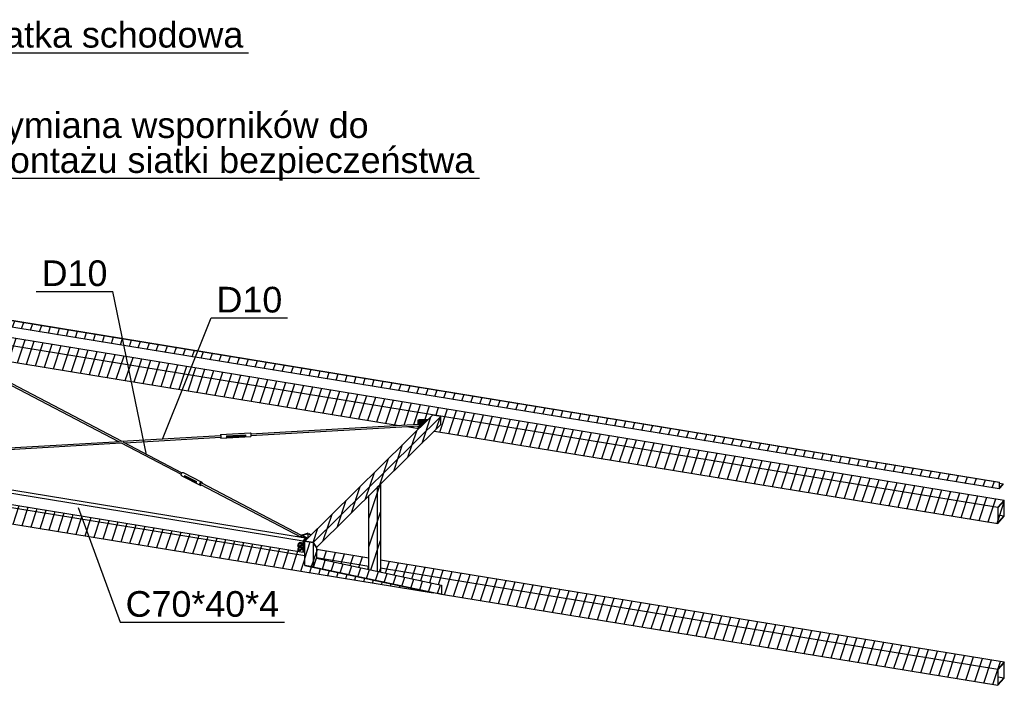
# Model space of a CAD drawing. Header units: millimetres. Extents: x 60 to 119230, y 44 to 9810.
# Tile 25 of 33: x 63048 to 68544, y 1811 to 5525. Entities that reach past the tile are written whole.
import ezdxf

# ---------------------------------------------------------------- set-up
doc = ezdxf.new("R2010")
doc.units = ezdxf.units.MM
doc.styles.add('Arial', font='ARIAL.TTF', dxfattribs={"height": 0.2})
pattern_1 = [(71.56505, (68785.03, -1205.953), (-59.53125, -19.84375), [])]
pattern_2 = [(71.565, (66152.465, 863.774), (-59.53125, -19.84375), [])]

# ---------------------------------------------------------------- blocks, each defined once
blk = doc.blocks.new('Part-10297 - 9115')
at = {"color": 7}
for p, q in [((63618.1, 3172.4), (64169.5, 3204.1)), ((63634.1, 3164), (64170.7, 3194.9)), ((64201.4, 3196.6), (64234.5, 3198.5)), ((64234.9, 3201.2), (64234.5, 3198.5)), ((64234.7, 3203.9), (64234.9, 3201.2)), ((62289.7, 3096), (63610.4, 3171.9)), ((62372.7, 3091.4), (63615, 3162.9)), ((62290.2, 3095.9), (62289.7, 3095.9)), ((62290.6, 3094.1), (62290.2, 3095.9))]:
    blk.add_line(p, q, dxfattribs=at)
blk = doc.blocks.new('Part-10293 - 9115')
at = {"color": 7}
for p, q in [((63948.9, 2987.2), (63950.1, 2992.2)), ((63949.9, 2982.9), (63948.9, 2987.2)), ((63952.8, 2980.3), (63949.9, 2982.9)), ((63950.1, 2992.2), (63953.1, 2996.3)), ((63952.8, 2980.3), (64055.4, 2926.6)), ((63953.1, 2996.3), (63957.1, 2998.7)), ((63957.1, 2998.7), (63961, 2998.5)), ((63961, 2998.5), (64063.6, 2944.8)), ((63968.1, 2982.2), (63967, 2977.8)), ((63967, 2977.8), (63967.9, 2973.9)), ((63967.9, 2973.9), (63972.9, 2975.4)), ((63967.9, 2973.9), (64034.3, 2939.1)), ((63968.1, 2982.2), (64034.5, 2947.4)), ((63971, 2978.9), (63971.4, 2980.4)), ((63971.5, 2976.7), (63971, 2978.9)), ((63971.5, 2976.7), (63972, 2976.3)), ((63972.7, 2975.6), (63972.9, 2975.4)), ((63972.9, 2975.4), (64033.6, 2943.6)), ((63997.7, 2965.5), (64016.5, 2955.7)), ((64033.4, 2943), (64034.5, 2947.4)), ((64034.3, 2939.1), (64033.4, 2943)), ((64052.7, 2938.4), (64051.5, 2933.5)), ((64051.5, 2933.5), (64052.5, 2929.2)), ((64052.5, 2929.2), (64055.4, 2926.6)), ((64055.7, 2942.6), (64052.7, 2938.4)), ((64055.4, 2926.6), (64059.3, 2926.5)), ((64055.5, 2934.6), (64056.1, 2937.1)), ((64056, 2932.4), (64055.5, 2934.6)), ((64059.7, 2944.9), (64055.7, 2942.6)), ((64056, 2932.4), (64056.5, 2932)), ((64056.1, 2937.1), (64056.6, 2937.8)), ((64057.1, 2938.4), (64057.6, 2939.2)), ((64057.2, 2931.4), (64057.4, 2931.2)), ((64057.4, 2931.2), (64057.6, 2931.1)), ((64057.6, 2939.2), (64059.6, 2940.3)), ((64059.3, 2926.5), (64062.7, 2928.5)), ((64059.6, 2940.3), (64061.6, 2940.2)), ((64063.6, 2944.8), (64059.7, 2944.9)), ((64061.6, 2940.2), (64062.1, 2939.8)), ((64066.5, 2942.2), (64063.6, 2944.8)), ((64067.5, 2937.9), (64066.5, 2942.2)), ((64067.3, 2937.2), (64067.5, 2937.9))]:
    blk.add_line(p, q, dxfattribs=at)
blk = doc.blocks.new('Part-10197 - 9115')
h = blk.add_hatch()
h.set_pattern_fill('', color=96, scale=50, angle=45, style=0, pattern_type=0)
h.set_pattern_definition(pattern_1)
h.paths.add_polyline_path([(68508.6, 2714.1), (68544.4, 2753.9), (68544.4, 2844.4), (62403.4, 3849.9), (62417.2, 3802), (62415.7, 3802.8), (62417.2, 3802), (62417.2, 3711.5), (62671.8, 3669.8), (62677.8, 3675.7), (62690.7, 3688.4), (62690.7, 3752.7), (62695, 3757.5), (62881.7, 3726.9), (62881.7, 3636.5), (62880.9, 3635.6), (65166.3, 3261.4), (65272, 3267.5), (65272.5, 3291.9), (65272.5, 3292.4), (65277.9, 3292.7), (65277.9, 3293.7), (65330, 3296.7), (65330.1, 3296.3), (65352.3, 3318.1), (65399, 3310.5), (65399, 3265.2), (65368.4, 3235.1), (65362.5, 3229.3)])
h = blk.add_hatch()
h.set_pattern_fill('', color=96, scale=50, angle=45, style=0, pattern_type=0)
h.set_pattern_definition(pattern_1)
h.paths.add_polyline_path([(65275.4, 3243.5), (65271.7, 3250.9), (65271.8, 3258.2), (65208.1, 3254.5)])
at = {"color": 96}
for p, q in [((62403.4, 3849.9), (68544.4, 2844.4)), ((62403.4, 3849.9), (62417.2, 3802)), ((62417.2, 3802), (62694.2, 3756.6)), ((62417.2, 3802), (62417.2, 3711.5)), ((62417.2, 3711.5), (62671.8, 3669.8)), ((62881.7, 3725.9), (68508.6, 2804.5)), ((62880.9, 3635.6), (65166.3, 3261.4)), ((65208.1, 3254.5), (65275.4, 3243.5)), ((65362.5, 3229.3), (68508.6, 2714.1)), ((68544.4, 2844.4), (68508.6, 2804.5)), ((68508.6, 2804.5), (68508.6, 2714.1)), ((68510.4, 2802), (68542.6, 2837.9)), ((68542.6, 2837.9), (68542.6, 2756.5)), ((68544.4, 2753.9), (68544.4, 2844.4)), ((68508.6, 2714.1), (68544.4, 2753.9)), ((68510.4, 2720.6), (68510.4, 2802)), ((68510.4, 2761.7), (68542.6, 2756.5)), ((68542.6, 2756.5), (68510.4, 2720.6))]:
    blk.add_line(p, q, dxfattribs=at)
blk = doc.blocks.new('Part-10198 - 9115')
h = blk.add_hatch()
h.set_pattern_fill('', color=96, scale=50, angle=45, style=0, pattern_type=0)
h.set_pattern_definition(pattern_2)
h.paths.add_polyline_path([(65355.7, 2326.8), (65219.4, 2355.9), (64639.1, 2479.9), (64639.1, 2561.4), (64636.9, 2561.8), (64629.8, 2553.9), (62482.7, 2905.5), (62482.7, 2875.4), (62478, 2876.2), (62700.1, 2828.7), (62704.4, 2833.5), (62872.4, 2806), (62872.4, 2733.6), (62872.3, 2733.5)])
h = blk.add_hatch()
h.set_pattern_fill('', color=96, scale=50, angle=45, style=0, pattern_type=0)
h.set_pattern_definition(pattern_2)
h.paths.add_polyline_path([(62700.1, 2761.6), (62700.1, 2764.7), (62624.2, 2780.9), (62417.2, 2825.1), (62417.2, 2808)])
h = blk.add_hatch()
h.set_pattern_fill('', color=96, scale=50, angle=45, style=0, pattern_type=0)
h.set_pattern_definition(pattern_2)
h.paths.add_polyline_path([(64997.5, 2456.8), (64997.5, 2521.6), (64703.7, 2569.7), (64703.7, 2519.5)])
h = blk.add_hatch()
h.set_pattern_fill('', color=96, scale=50, angle=45, style=0, pattern_type=0)
h.set_pattern_definition(pattern_2)
h.paths.add_polyline_path([(65062.1, 2511), (65062.1, 2443), (65402.7, 2370.2), (65402.7, 2319.1), (68508.6, 1810.5), (68544.4, 1850.4), (68544.4, 1940.8)])
at = {"color": 96}
for p, q in [((62482.7, 2887.7), (64639.1, 2534.6)), ((62417.2, 2808), (62417.2, 2825.1)), ((62417.2, 2808), (62700.1, 2761.6)), ((62872.3, 2733.5), (62872.8, 2733.4)), ((62872.8, 2733.4), (65355.7, 2326.8)), ((64703.7, 2569.7), (64997.5, 2521.6)), ((64703.7, 2524), (64997.5, 2475.9)), ((65062.1, 2511), (68544.4, 1940.8)), ((65062.1, 2465.3), (68508.6, 1901)), ((65402.7, 2319.1), (68508.6, 1810.5)), ((68544.4, 1940.8), (68508.6, 1901)), ((68510.4, 1898.5), (68542.6, 1934.3)), ((68542.6, 1934.3), (68542.6, 1852.9)), ((68544.4, 1850.4), (68544.4, 1940.8)), ((68508.6, 1901), (68508.6, 1810.5)), ((68510.4, 1817.1), (68510.4, 1898.5)), ((68508.6, 1810.5), (68544.4, 1850.4)), ((68510.4, 1858.2), (68542.6, 1852.9)), ((68542.6, 1852.9), (68510.4, 1817.1))]:
    blk.add_line(p, q, dxfattribs=at)
blk = doc.blocks.new('Part-10270 - 9115')
h = blk.add_hatch()
h.set_pattern_fill('', color=96, scale=50, angle=45, style=0, pattern_type=0)
h.set_pattern_definition([(71.565, (66922.4, 1379.76), (-59.53125, -19.84375), [])])
h.paths.add_polyline_path([(64703.7, 2580.3), (65399, 3265.2), (65399, 3310.5), (65352.3, 3318.1), (64639.1, 2615.6), (64685.8, 2608)])
at = {"color": 96}
for p, q in [((64639.1, 2615.6), (65352.3, 3318.1)), ((64685.8, 2608), (65399, 3310.5)), ((65399, 3310.5), (65352.3, 3318.1)), ((65399, 3265.2), (65399, 3310.5)), ((64703.7, 2580.3), (65399, 3265.2)), ((64685.8, 2608), (64639.1, 2615.6)), ((64703.7, 2580.3), (64685.8, 2608))]:
    blk.add_line(p, q, dxfattribs=at)
blk = doc.blocks.new('Part-10271 - 9115')
h = blk.add_hatch()
h.set_pattern_fill('', color=96, scale=50, angle=45, style=0, pattern_type=0)
h.set_pattern_definition([(71.565, (65925.75, 1457.723), (-59.5312, -19.8437), [])])
h.paths.add_polyline_path([(64685.8, 2608), (64639.1, 2615.6), (64639.1, 2479.9), (64685.8, 2472.3), (64703.7, 2519.5), (64703.7, 2580.3)])
at = {"color": 96}
for p, q in [((64639.1, 2615.6), (64685.8, 2608)), ((64639.1, 2479.9), (64639.1, 2615.6)), ((64685.8, 2608), (64703.7, 2580.3)), ((64685.8, 2608), (64685.8, 2472.3)), ((64703.7, 2580.3), (64703.7, 2519.5)), ((64685.8, 2472.3), (64639.1, 2479.9)), ((64685.8, 2472.3), (64703.7, 2519.5))]:
    blk.add_line(p, q, dxfattribs=at)
blk = doc.blocks.new('Part-10272 - 9115')
h = blk.add_hatch()
h.set_pattern_fill('', color=96, scale=50, angle=45, style=0, pattern_type=0)
h.set_pattern_definition([(71.565, (65899.64, 1342.38), (-59.5312, -19.8437), [])])
h.paths.add_polyline_path([(64703.7, 2519.5), (64702.2, 2515.6), (64701.5, 2513.8), (64685.8, 2472.3), (64639.1, 2479.9), (65356, 2326.8), (65402.7, 2319.1), (65402.7, 2370.2)])
at = {"color": 96}
for p, q in [((64639.1, 2479.9), (64685.8, 2472.3)), ((64639.1, 2479.9), (65356, 2326.8)), ((64685.8, 2472.3), (64703.7, 2519.5)), ((64703.7, 2519.5), (65402.7, 2370.2)), ((64685.8, 2472.3), (65402.7, 2319.1)), ((65402.7, 2370.2), (65402.7, 2319.1)), ((65402.7, 2319.1), (65356, 2326.8))]:
    blk.add_line(p, q, dxfattribs=at)
blk = doc.blocks.new('Part-10273 - 9115')
h = blk.add_hatch()
h.set_pattern_fill('', color=96, scale=50, angle=45, style=0, pattern_type=0)
h.set_pattern_definition([(71.565, (66449.504, 1383.32), (-59.5312, -19.8437), [])])
h.paths.add_polyline_path([(65062.1, 2443), (65062.1, 2933.4), (65056.9, 2928.3), (65017.7, 2889.6), (65002.6, 2874.8), (64997.5, 2869.7), (64997.5, 2456.8), (65002.6, 2455.7), (65017.7, 2452.4), (65044.1, 2446.8)])
at = {"color": 96}
for p, q in [((65044.1, 2915.7), (65062.1, 2933.4)), ((65044.1, 2915.7), (65044.1, 2446.8)), ((65062.1, 2933.4), (65062.1, 2443)), ((64997.5, 2456.8), (64997.5, 2869.7)), ((65044.1, 2446.8), (65062.1, 2443))]:
    blk.add_line(p, q, dxfattribs=at)
blk = doc.blocks.new('Part-10282 - 9115')
at = {"color": 7}
for p, q in [((64016.3, 2955.2), (64016.8, 2956.7)), ((64017.4, 2952.2), (64016.3, 2955.2)), ((64017.4, 2952.2), (64033.6, 2943.7)), ((64056.6, 2931.7), (64618.8, 2637.3)), ((64062.4, 2939.7), (64619.4, 2648))]:
    blk.add_line(p, q, dxfattribs=at)
blk = doc.blocks.new('Part-10283 - 9115')
at = {"color": 96}
for p, q in [((64619.2, 2637.2), (64619.5, 2649.1)), ((64619.5, 2649.1), (64655.3, 2659)), ((64623.1, 2647.2), (64619.5, 2649.1)), ((64623.1, 2647.2), (64659, 2657.1)), ((64659, 2657.1), (64655.3, 2659))]:
    blk.add_line(p, q, dxfattribs=at)
blk = doc.blocks.new('Part-10284 - 9115')
at = {"color": 96}
for p, q in [((64621.1, 2646.7), (64620.9, 2636.9)), ((64621.1, 2646.7), (64625.1, 2647.8)), ((64653.1, 2630), (64621.1, 2646.7)), ((64625.1, 2647.8), (64655.6, 2631.8)), ((64653.1, 2630), (64653.9, 2630.2)), ((64653.1, 2629.4), (64653.1, 2630))]:
    blk.add_line(p, q, dxfattribs=at)
blk = doc.blocks.new('Part-10285 - 9115')
at = {"color": 96}
for p, q in [((64657, 2656.5), (64656.5, 2632.8)), ((64657, 2656.5), (64661, 2657.6)), ((64672.1, 2648.6), (64657, 2656.5)), ((64661, 2657.6), (64674.5, 2650.5)), ((64672, 2648.1), (64672.1, 2648.6)), ((64672.1, 2648.6), (64672.9, 2648.9))]:
    blk.add_line(p, q, dxfattribs=at)
blk = doc.blocks.new('Part-10287 - 9115')
at = {"color": 7}
for p, q in [((62798.6, 3595.2), (62799.1, 3596.8)), ((62799.1, 3596.8), (62801.9, 3598.9)), ((62801.9, 3598.9), (62804.7, 3598.3)), ((62804.7, 3598.3), (63618.2, 3172.3)), ((62844.4, 3566.4), (63599.1, 3171.2)), ((63615, 3162.9), (63949.1, 2988)), ((63622.9, 3169.9), (63953.6, 2996.7)), ((63972.1, 2975.9), (63993.2, 2964.8)), ((63992.7, 2969.3), (63992.1, 2967.8)), ((63992.1, 2967.8), (63993.2, 2964.8)), ((63993.2, 2964.8), (63996, 2964.3)), ((63996, 2964.3), (63998.6, 2966.2))]:
    blk.add_line(p, q, dxfattribs=at)
blk = doc.blocks.new('Part-10294 - 9115')
blk.add_hatch(color=96).paths.add_polyline_path([(65272, 3267.5), (65276.5, 3267.7), (65277.1, 3265), (65277.3, 3261.2), (65277, 3258.5), (65271.8, 3258.2), (65271.7, 3250.9), (65275.8, 3242.8), (65280.5, 3247.4), (65286.5, 3253.3), (65286.9, 3275.7), (65286.4, 3276.6), (65278.9, 3291.8), (65278.4, 3292.8), (65272.5, 3292.4)])
at = {"color": 96}
for p, q in [((65271.7, 3250.9), (65271.8, 3258.2)), ((65275.8, 3242.8), (65271.7, 3250.9)), ((65272, 3267.5), (65272.5, 3292.4)), ((65272.5, 3292.4), (65278.4, 3292.8)), ((65281, 3275.3), (65272.5, 3292.4)), ((65278.4, 3292.8), (65286.9, 3275.7)), ((65280.5, 3247.4), (65281, 3275.3)), ((65281, 3275.3), (65286.9, 3275.7)), ((65286.9, 3275.7), (65286.5, 3253.3))]:
    blk.add_line(p, q, dxfattribs=at)
blk = doc.blocks.new('Part-10295 - 9115')
blk.add_hatch(color=96).paths.add_polyline_path([(65286.4, 3276.6), (65311, 3278), (65311.2, 3277.6), (65328.5, 3294.7), (65330.1, 3296.3), (65330, 3296.7), (65277.9, 3293.7), (65277.9, 3292.7), (65278.4, 3292.8), (65278.9, 3291.8)])
at = {"color": 96}
for p, q in [((65277.9, 3293.7), (65330, 3296.7)), ((65278.9, 3291.8), (65277.9, 3293.7)), ((65277.9, 3292.7), (65277.9, 3293.7)), ((65278.9, 3291.8), (65328.5, 3294.7)), ((65330.1, 3296.3), (65330, 3296.7))]:
    blk.add_line(p, q, dxfattribs=at)
blk = doc.blocks.new('Part-10296 - 9115')
blk.add_hatch(color=96).paths.add_polyline_path([(65309.5, 3276), (65311.2, 3277.6), (65311, 3278), (65286.4, 3276.6), (65286.9, 3275.7), (65286.5, 3253.3), (65287, 3253.8)])
at = {"color": 96}
for p, q in [((65286.4, 3276.6), (65311, 3278)), ((65287.4, 3274.7), (65286.4, 3276.6)), ((65287.4, 3274.7), (65287, 3253.8)), ((65309.5, 3276), (65287.4, 3274.7)), ((65311.2, 3277.6), (65311, 3278))]:
    blk.add_line(p, q, dxfattribs=at)
blk = doc.blocks.new('Part-10298 - 9115')
at = {"color": 7}
for p, q in [((64338.3, 3213.8), (65275.8, 3267.7)), ((64338.9, 3204.5), (65277, 3258.5)), ((64272.3, 3206.1), (64272.5, 3203.5)), ((64272.5, 3203.5), (64273.1, 3200.8)), ((64273.2, 3200.8), (64273.8, 3200.8)), ((64273.8, 3200.8), (64274.2, 3203.5)), ((64273.8, 3200.8), (64308.2, 3202.8)), ((64274.2, 3203.5), (64274, 3206.2))]:
    blk.add_line(p, q, dxfattribs=at)
blk = doc.blocks.new('Bolt-10299 - 9115')
at = {"color": 7}
for p, q in [((65275.4, 3267.7), (65275.5, 3268.2)), ((65275.4, 3267.7), (65275.5, 3268.2)), ((65275.5, 3268.2), (65275.8, 3268.9)), ((65275.5, 3268.2), (65275.8, 3268.9)), ((65275.8, 3268.9), (65276.1, 3269.1)), ((65275.8, 3268.9), (65276.1, 3269.1)), ((65276.3, 3257.6), (65275.9, 3258.4)), ((65276.3, 3257.6), (65275.9, 3258.4)), ((65276.1, 3269.1), (65276.5, 3268.6)), ((65276.1, 3269.1), (65276.5, 3268.6)), ((65276.6, 3257.1), (65276.3, 3257.6)), ((65276.6, 3257.1), (65276.3, 3257.6)), ((65276.5, 3268.6), (65276.8, 3267.7)), ((65276.9, 3257.3), (65276.6, 3257.1)), ((65276.9, 3257.3), (65276.6, 3257.1)), ((65276.8, 3267.7), (65277.1, 3266.2)), ((65277.2, 3258), (65276.9, 3257.3)), ((65277.2, 3258), (65276.9, 3257.3)), ((65277.1, 3266.2), (65277.3, 3264.5)), ((65277.4, 3259.2), (65277.2, 3258)), ((65277.3, 3264.5), (65277.5, 3262.6)), ((65277.5, 3260.8), (65277.4, 3259.2)), ((65277.5, 3262.6), (65277.5, 3260.8))]:
    blk.add_line(p, q, dxfattribs=at)
blk = doc.blocks.new('Part-10301 - 9115')
at = {"color": 7}
for p, q in [((64168.6, 3207.4), (64168.3, 3204)), ((64169.3, 3209.4), (64168.6, 3207.4)), ((64168.8, 3194.8), (64169, 3193.4)), ((64169, 3193.4), (64169.9, 3190.2)), ((64169.3, 3209.4), (64336.2, 3219)), ((64170.3, 3208.7), (64169.3, 3209.4)), ((64169.6, 3204.1), (64169.7, 3204.4)), ((64169.7, 3204.4), (64170.2, 3204.1)), ((64169.9, 3190.2), (64170.9, 3189.6)), ((64170.1, 3194.8), (64170.5, 3194.5)), ((64170.2, 3204.1), (64170.7, 3202.5)), ((64171.2, 3205.6), (64170.3, 3208.7)), ((64170.5, 3194.5), (64170.6, 3194.9)), ((64170.8, 3201.7), (64170.7, 3202.5)), ((64170.8, 3195.2), (64170.9, 3195.5)), ((64171, 3200.1), (64170.9, 3200.9)), ((64170.9, 3189.6), (64337.8, 3199.2)), ((64171.1, 3197.6), (64170.9, 3195.5)), ((64170.9, 3189.6), (64171.7, 3191.6)), ((64171, 3200.1), (64171.1, 3197.6)), ((64171.9, 3200.8), (64171.2, 3205.6)), ((64171.7, 3191.6), (64172, 3195.7)), ((64172, 3195.7), (64171.9, 3200.8)), ((64201.2, 3193.7), (64309.2, 3199.9)), ((64201.5, 3197.4), (64201.2, 3193.7)), ((64201.3, 3202), (64309.3, 3208.2)), ((64201.3, 3202), (64201.5, 3197.4)), ((64201.4, 3196.1), (64308, 3202.4)), ((64234.7, 3200.2), (64272.7, 3202.4)), ((64234.8, 3202.5), (64272.4, 3204.6)), ((64308, 3202.4), (64308.1, 3202.8)), ((64309.2, 3199.9), (64308, 3202.4)), ((64308.2, 3203.1), (64308.3, 3203.4)), ((64308.5, 3205.5), (64308.3, 3203.4)), ((64308.4, 3208.1), (64308.4, 3208)), ((64308.4, 3208), (64308.5, 3205.5)), ((64309.2, 3199.9), (64309.5, 3203.6)), ((64309.5, 3203.6), (64309.3, 3208.2)), ((64336.2, 3219), (64337.2, 3218.3)), ((64337.2, 3218.3), (64338.1, 3215.2)), ((64338.6, 3201.2), (64337.8, 3199.2)), ((64338.1, 3215.2), (64338.7, 3210.4)), ((64338.9, 3205.3), (64338.6, 3201.2)), ((64338.7, 3210.4), (64338.9, 3205.3))]:
    blk.add_line(p, q, dxfattribs=at)
blk = doc.blocks.new('Part-10307 - 9115')
at = {"color": 7}
for p, q in [((62142.3, 3042.8), (62127.9, 3026.8)), ((62127.9, 3026.8), (62128, 2963.5)), ((62127.9, 3026.8), (64629.8, 2617.2)), ((62142.3, 3042.8), (64644.1, 2633.1)), ((62128, 2963.5), (64629.8, 2553.9)), ((64644.1, 2633.1), (64629.8, 2617.2)), ((64629.8, 2553.9), (64629.8, 2617.2)), ((64644.1, 2629.5), (64631.2, 2615.2)), ((64631.2, 2615.2), (64631.3, 2559.1)), ((64644.1, 2633.1), (64644.1, 2629.5)), ((64629.8, 2553.9), (64636.9, 2561.8)), ((64631.3, 2559.1), (64634.1, 2562.3))]:
    blk.add_line(p, q, dxfattribs=at)
blk = doc.blocks.new('Part-10318 - 9115')
h = blk.add_hatch()
h.set_pattern_fill('', color=96, scale=50, angle=45, style=0, pattern_type=0)
h.set_pattern_definition([(71.565, (65918.927, 1462.025), (-59.5312, -19.8437), [])])
h.paths.add_polyline_path([(64639.1, 2612.5), (64631.2, 2613.8), (64631.2, 2611.5), (64631.3, 2562.7), (64639.1, 2561.4)])
at = {"color": 96}
for p, q in [((64631.2, 2613.8), (64639.1, 2612.5)), ((64631.2, 2611.5), (64639.1, 2610.3)), ((64631.3, 2562.7), (64639.1, 2561.4))]:
    blk.add_line(p, q, dxfattribs=at)
blk = doc.blocks.new('Bolt-10319 - 9115')
at = {"color": 7}
for p, q in [((64600.7, 2588.3), (64601.4, 2590.5)), ((64601.4, 2586), (64600.7, 2588.3)), ((64601.4, 2590.5), (64607.5, 2597.3)), ((64601.4, 2590.5), (64603.1, 2591.9)), ((64603.1, 2584), (64601.4, 2586)), ((64602.3, 2595.8), (64606.9, 2602.8)), ((64603.8, 2593.2), (64602.3, 2595.8)), ((64603.1, 2591.9), (64605.4, 2592.1)), ((64605.4, 2583), (64603.1, 2584)), ((64605.4, 2592.1), (64607.7, 2591.1)), ((64605.5, 2600.6), (64606.3, 2603.4)), ((64606.3, 2603.4), (64609.7, 2606.1)), ((64607.7, 2605), (64606.3, 2603.4)), ((64606.3, 2580.8), (64609.7, 2583.5)), ((64606.9, 2602.8), (64609.8, 2606)), ((64606.9, 2602.8), (64616.1, 2601.3)), ((64607, 2604.2), (64610.4, 2606.9)), ((64607, 2581.6), (64610.4, 2584.3)), ((64611.1, 2607.7), (64607.7, 2605)), ((64607.7, 2591.1), (64609.5, 2589.2)), ((64611.1, 2585.1), (64607.7, 2582.4)), ((64609.5, 2584.6), (64607.7, 2583.3)), ((64609.5, 2584.6), (64615.6, 2591.4)), ((64609.5, 2589.2), (64610.1, 2586.8)), ((64610.1, 2586.8), (64609.5, 2584.6)), ((64609.7, 2606.1), (64614.4, 2606.6)), ((64609.7, 2583.5), (64614.4, 2584)), ((64619, 2604.5), (64609.8, 2606)), ((64610.4, 2606.9), (64615.1, 2607.4)), ((64610.4, 2584.3), (64615.1, 2584.8)), ((64615.8, 2608.2), (64611.1, 2607.7)), ((64615.8, 2585.6), (64611.1, 2585.1)), ((64611.3, 2586.7), (64616.1, 2585.9)), ((64614.4, 2606.6), (64619, 2604.6)), ((64614.4, 2584), (64619, 2582)), ((64615.1, 2607.4), (64619.8, 2605.4)), ((64615.1, 2584.8), (64619.8, 2582.8)), ((64620.5, 2606.2), (64615.8, 2608.2)), ((64620.5, 2583.6), (64615.8, 2585.6)), ((64616.1, 2601.3), (64619, 2604.5)), ((64616.1, 2601.3), (64620.7, 2592.8)), ((64616.1, 2585.9), (64620.7, 2592.8)), ((64616.1, 2585.9), (64619, 2589.1)), ((64619, 2588.9), (64618.8, 2588.9)), ((64619, 2604.6), (64622.5, 2600.7)), ((64623.5, 2596), (64619, 2604.5)), ((64619, 2589.1), (64623.5, 2596)), ((64622.5, 2591.7), (64619, 2588.9)), ((64619.8, 2605.4), (64623.2, 2601.5)), ((64623.9, 2602.3), (64620.5, 2606.2)), ((64623.9, 2579.7), (64620.5, 2583.6)), ((64620.7, 2592.8), (64623.5, 2596)), ((64622.5, 2600.7), (64623.7, 2596)), ((64623.7, 2596), (64622.5, 2591.7)), ((64623.9, 2593.3), (64622.5, 2591.7)), ((64623.2, 2601.5), (64624.4, 2596.8)), ((64624.4, 2596.8), (64623.2, 2592.5)), ((64625.1, 2597.6), (64623.9, 2602.3)), ((64623.9, 2593.3), (64625.1, 2597.6)), ((64600.8, 2565.7), (64601.4, 2567.9)), ((64601.4, 2563.4), (64600.8, 2565.7)), ((64601.4, 2567.9), (64607.5, 2574.7)), ((64601.4, 2567.9), (64603.1, 2569.3)), ((64603.1, 2561.4), (64601.4, 2563.4)), ((64602.3, 2573.2), (64606.9, 2580.2)), ((64603.8, 2570.6), (64602.3, 2573.2)), ((64603.1, 2569.3), (64605.4, 2569.5)), ((64605.4, 2560.4), (64603.1, 2561.4)), ((64607.7, 2583.3), (64605.4, 2583)), ((64605.4, 2569.5), (64607.8, 2568.5)), ((64607.8, 2560.7), (64605.4, 2560.4)), ((64605.5, 2578), (64606.3, 2580.8)), ((64606.3, 2580.8), (64607.7, 2582.4)), ((64606.9, 2580.2), (64609.8, 2583.4)), ((64606.9, 2580.2), (64616.1, 2578.7)), ((64607.8, 2568.5), (64609.5, 2566.6)), ((64609.5, 2562), (64607.8, 2560.7)), ((64609.5, 2562), (64615.6, 2568.8)), ((64609.5, 2566.6), (64610.1, 2564.2)), ((64610.1, 2564.2), (64609.5, 2562)), ((64619, 2581.9), (64609.8, 2583.4)), ((64611.3, 2564.1), (64616.1, 2563.3)), ((64616.1, 2578.7), (64619, 2581.9)), ((64616.1, 2578.7), (64620.7, 2570.2)), ((64616.1, 2563.3), (64620.7, 2570.2)), ((64616.1, 2563.3), (64619, 2566.5)), ((64619, 2566.3), (64618.8, 2566.3)), ((64619, 2582), (64622.5, 2578.1)), ((64623.5, 2573.4), (64619, 2581.9)), ((64619, 2566.5), (64623.5, 2573.4)), ((64622.5, 2569.1), (64619, 2566.3)), ((64619.8, 2582.8), (64623.2, 2578.9)), ((64620.7, 2570.2), (64623.5, 2573.4)), ((64622.5, 2578.1), (64623.7, 2573.4)), ((64623.7, 2573.4), (64622.5, 2569.1)), ((64623.9, 2570.7), (64622.5, 2569.1)), ((64623.2, 2578.9), (64624.4, 2574.2)), ((64624.4, 2574.2), (64623.2, 2569.9)), ((64625.1, 2575), (64623.9, 2579.7)), ((64623.9, 2570.7), (64625.1, 2575))]:
    blk.add_line(p, q, dxfattribs=at)
blk = doc.blocks.new('Part-13299 - 9115')
h = blk.add_hatch()
h.set_pattern_fill('', color=96, scale=50, angle=45, style=0, pattern_type=0)
h.set_pattern_definition([(71.56505, (68901.45, -1052.03), (-59.53125, -19.84375), [])])
h.paths.add_polyline_path([(68517.9, 2939), (68517.9, 2945.1), (62395.7, 3947.6), (62392.1, 3945.4), (62392.1, 3909.2), (68515.8, 2906.5), (68537.3, 2930.4), (68537.3, 2935.8)])
at = {"color": 96}
for p, q in [((62392.1, 3945.4), (62395.7, 3947.6)), ((68515.8, 2942.7), (62392.1, 3945.4)), ((62392.1, 3909.2), (62392.1, 3945.4)), ((68515.8, 2906.5), (62392.1, 3909.2)), ((62395.7, 3947.6), (68517.9, 2945.1)), ((68517.9, 2945.1), (68515.8, 2942.7)), ((68515.8, 2942.7), (68515.8, 2906.5)), ((68515.8, 2906.5), (68537.3, 2930.4)), ((68517.9, 2914.3), (68517.9, 2945.1)), ((68517.9, 2939), (68537.3, 2935.8)), ((68537.3, 2935.8), (68517.9, 2914.3)), ((68537.3, 2930.4), (68537.3, 2935.8))]:
    blk.add_line(p, q, dxfattribs=at)
blk = doc.blocks.new('Text-37738 - 9115')
at = {"color": 136}
for p, q in [((62618.8, 3570.4), (62796.5, 4640.3)), ((62796.5, 4640.3), (65614.3, 4640.3))]:
    blk.add_line(p, q, dxfattribs=at)
at = {"color": 30, "style": 'Arial'}
for s, p in [('wymiana wsporników do ', (62826.5, 4865.3)), ('montażu siatki bezpieczeństwa', (62826.5, 4670.3))]:
    blk.add_text(s, height=143.262, dxfattribs=at).set_placement(p)
blk = doc.blocks.new('Text-37743 - 9115')
at = {"color": 136}
for p, q in [((61241.4, 4328.3), (61540.7, 5339.8)), ((61540.7, 5339.8), (64325.2, 5339.8))]:
    blk.add_line(p, q, dxfattribs=at)
at = {"color": 30, "style": 'Arial'}
blk.add_text('projektowana klatka schodowa', height=143.262, dxfattribs=at).set_placement((61570.7, 5369.8))
blk = doc.blocks.new('Mark-27719 - 9115')
at = {"color": 136}
for p in [(63140.4, 4008.9), (63755, 3097.6)]:
    blk.add_line(p, (63567.3, 4008.9), dxfattribs=at)
at = {"color": 30, "style": 'Arial'}
blk.add_text('D10', height=143.26, dxfattribs=at).set_placement((63170.4, 4038.9))
blk = doc.blocks.new('Mark-27691 - 9115')
at = {"color": 136}
for p, q in [((63374.6, 2803.5), (63608.9, 2163)), ((63608.9, 2163), (64525.3, 2163))]:
    blk.add_line(p, q, dxfattribs=at)
at = {"color": 30, "style": 'Arial'}
blk.add_text('C70*40*4', height=143.26, dxfattribs=at).set_placement((63638.9, 2193))
blk = doc.blocks.new('Mark-27720 - 9115')
at = {"color": 136}
for p, q in [((63845.5, 3183.9), (64116.5, 3861.2)), ((64116.5, 3861.2), (64543.5, 3861.2))]:
    blk.add_line(p, q, dxfattribs=at)
at = {"color": 30, "style": 'Arial'}
blk.add_text('D10', height=143.26, dxfattribs=at).set_placement((64146.5, 3891.2))

msp = doc.modelspace()

# ---------------------------------------------------------------- block references
for name in ['Text-37743 - 9115', 'Text-37738 - 9115', 'Mark-27719 - 9115', 'Mark-27720 - 9115', 'Part-13299 - 9115', 'Part-10197 - 9115', 'Part-10287 - 9115', 'Part-10270 - 9115', 'Part-10298 - 9115', 'Part-10294 - 9115', 'Bolt-10299 - 9115', 'Part-10295 - 9115', 'Part-10296 - 9115', 'Part-10297 - 9115', 'Part-10301 - 9115', 'Part-10307 - 9115', 'Part-10293 - 9115', 'Part-10282 - 9115', 'Part-10273 - 9115', 'Part-10198 - 9115', 'Mark-27691 - 9115', 'Part-10283 - 9115', 'Part-10284 - 9115', 'Part-10285 - 9115', 'Bolt-10319 - 9115', 'Part-10318 - 9115', 'Part-10271 - 9115', 'Part-10272 - 9115']:
    msp.add_blockref(name, (0, 0))

doc.saveas('drawing.dxf')
